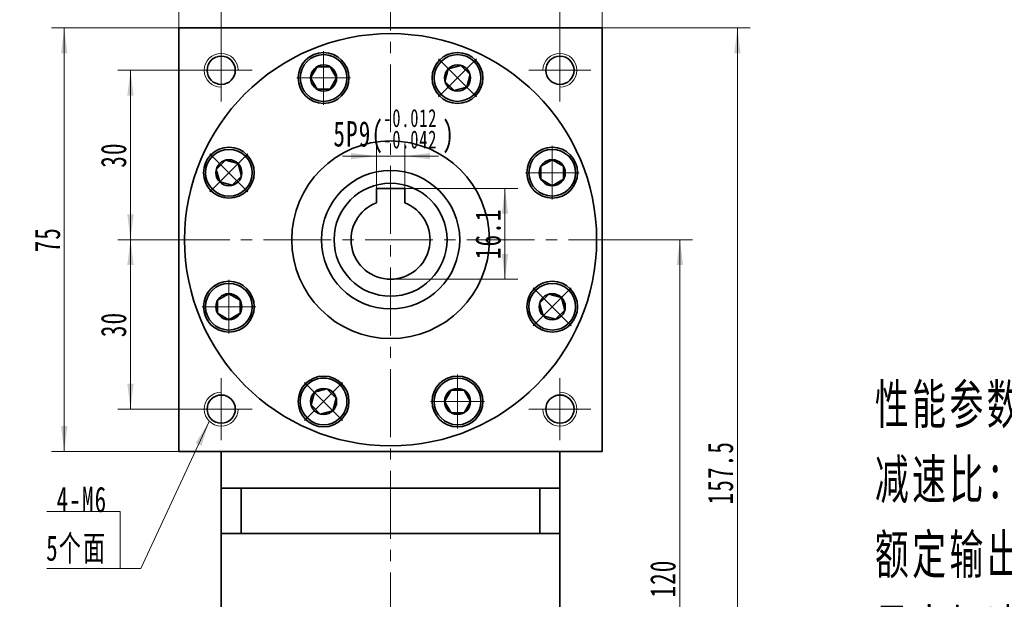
# Model space of a CAD drawing. Header units: millimetres. Extents: x -64 to 637, y -52 to 444.
# Tile 4 of 5: x 281 to 456, y 234 to 336. Entities that reach past the tile are written whole.
import ezdxf

# ---------------------------------------------------------------- set-up
doc = ezdxf.new("R2010")
doc.units = ezdxf.units.MM
doc.set_wipeout_variables(frame=1)
doc.linetypes.add('点画线', pattern=[18, 12, -2, 2, -2])
doc.layers.get('0').update_dxf_attribs({"lineweight": 35})
for name, color, linetype, lineweight in [('EB0_1', 7, 'Continuous', 35), ('中心线层', 1, '点画线', 18), ('尺寸线层', 3, 'Continuous', 18), ('粗实线层', 7, 'Continuous', 35)]:
    doc.layers.add(name, color=color, linetype=linetype, lineweight=lineweight)
doc.styles.add('标准', font='txt', dxfattribs={"width": 0.667})
doc.dimstyles.new('a4-1-1.5', dxfattribs={"dimtxt": 4.5, "dimasz": 4.5, "dimexe": 2.25, "dimexo": 0, "dimgap": 0.75, "dimtad": 1, "dimdec": 3, "dimdsep": 46, "dimtxsty": '标准', "dimblk": '_CAXARROW', "dimcen": 0, "dimdle": 6, "dimazin": 2, "dimtfac": 0.707107, "dimtdec": 3, "dimtix": 1, "dimtmove": 2, "dimatfit": 3, "dimfxl": 1, "dimfrac": 2, "dimtolj": 1, "dimtzin": 0, "dimarcsym": 1})

# ---------------------------------------------------------------- blocks, each defined once
blk = doc.blocks.new('*X1')
at = {"layer": '尺寸线层', "linetype": 'Continuous', "transparency": 16777216}
for points in [[(317.08, 341.59), (321.58, 341.03), (321.58, 342.16)], [(347.08, 341.59), (342.58, 341.03), (342.58, 342.16)]]:
    blk.add_hatch(color=0, dxfattribs=at).paths.add_polyline_path(points, flags=0)
at = {"layer": '尺寸线层', "color": 0, "linetype": 'Continuous', "transparency": 16777216}
for p, q in [((317.08, 333), (317.08, 343.84)), ((347.08, 338), (347.08, 343.84)), ((347.08, 341.59), (317.08, 341.59))]:
    blk.add_line(p, q, dxfattribs=at)
at = {"layer": '尺寸线层', "color": 0, "transparency": 16777216, "insert": (332.08, 344.57), "char_height": 4.5, "width": 9, "attachment_point": 5, "line_spacing_factor": 1.15057, "style": '标准'}
blk.add_mtext('\\T1.1;30', dxfattribs=at)
blk = doc.blocks.new('_CAXARROW')
blk.add_hatch(color=0).paths.add_polyline_path([(0, 0), (-1, 0.125), (-1, -0.125)], flags=0)
blk = doc.blocks.new('*X2')
at = {"layer": '尺寸线层', "linetype": 'Continuous', "transparency": 16777216}
for points in [[(347.08, 341.59), (351.58, 342.16), (351.58, 341.03)], [(377.08, 341.59), (372.58, 342.16), (372.58, 341.03)]]:
    blk.add_hatch(color=0, dxfattribs=at).paths.add_polyline_path(points, flags=0)
at = {"layer": '尺寸线层', "color": 0, "linetype": 'Continuous', "transparency": 16777216}
for p, q in [((347.08, 338), (347.08, 343.84)), ((377.08, 333), (377.08, 343.84)), ((347.08, 341.59), (377.08, 341.59))]:
    blk.add_line(p, q, dxfattribs=at)
at = {"layer": '尺寸线层', "color": 0, "transparency": 16777216, "insert": (362.08, 344.57), "char_height": 4.5, "width": 9, "attachment_point": 5, "line_spacing_factor": 1.15057, "style": '标准'}
blk.add_mtext('\\T1.1;30', dxfattribs=at)
blk = doc.blocks.new('*X3')
at = {"layer": '尺寸线层', "linetype": 'Continuous', "transparency": 16777216}
for points in [[(309.58, 353.2), (314.08, 352.64), (314.08, 353.77)], [(384.58, 353.2), (380.08, 352.64), (380.08, 353.77)]]:
    blk.add_hatch(color=0, dxfattribs=at).paths.add_polyline_path(points, flags=0)
at = {"layer": '尺寸线层', "color": 0, "linetype": 'Continuous', "transparency": 16777216}
for p, q in [((309.58, 335), (309.58, 355.45)), ((384.58, 335), (384.58, 355.45)), ((384.58, 353.2), (309.58, 353.2))]:
    blk.add_line(p, q, dxfattribs=at)
at = {"layer": '尺寸线层', "color": 0, "transparency": 16777216, "insert": (347.08, 356.15), "char_height": 4.5, "width": 9, "attachment_point": 5, "line_spacing_factor": 1.15057, "style": '标准'}
blk.add_mtext('\\T1.1;75', dxfattribs=at)
blk = doc.blocks.new('*X4')
at = {"layer": '尺寸线层', "linetype": 'Continuous', "transparency": 16777216}
for points in [[(289.27, 335), (289.83, 330.5), (288.71, 330.5)], [(289.27, 260), (289.83, 264.5), (288.71, 264.5)]]:
    blk.add_hatch(color=0, dxfattribs=at).paths.add_polyline_path(points, flags=0)
at = {"layer": '尺寸线层', "color": 0, "linetype": 'Continuous', "transparency": 16777216}
for p, q in [((309.58, 335), (287.02, 335)), ((289.27, 335), (289.27, 260)), ((309.58, 260), (287.02, 260))]:
    blk.add_line(p, q, dxfattribs=at)
at = {"layer": '尺寸线层', "color": 0, "transparency": 16777216, "insert": (286.32, 297.5), "char_height": 4.5, "width": 9, "attachment_point": 5, "rotation": 90, "line_spacing_factor": 1.15057, "style": '标准'}
blk.add_mtext('\\T1.1;75', dxfattribs=at)
blk = doc.blocks.new('*X5')
at = {"layer": '尺寸线层', "linetype": 'Continuous', "transparency": 16777216}
for points in [[(301.01, 327.5), (301.57, 323), (300.44, 323)], [(301.01, 297.5), (301.57, 302), (300.44, 302)]]:
    blk.add_hatch(color=0, dxfattribs=at).paths.add_polyline_path(points, flags=0)
at = {"layer": '尺寸线层', "color": 0, "linetype": 'Continuous', "transparency": 16777216}
for p, q in [((311.58, 327.5), (298.76, 327.5)), ((301.01, 327.5), (301.01, 297.5)), ((306.58, 297.5), (298.76, 297.5))]:
    blk.add_line(p, q, dxfattribs=at)
at = {"layer": '尺寸线层', "color": 0, "transparency": 16777216, "insert": (298.03, 312.5), "char_height": 4.5, "width": 9, "attachment_point": 5, "rotation": 90, "line_spacing_factor": 1.15057, "style": '标准'}
blk.add_mtext('\\T1.1;30', dxfattribs=at)
blk = doc.blocks.new('*X6')
at = {"layer": '尺寸线层', "linetype": 'Continuous', "transparency": 16777216}
for points in [[(301.01, 297.5), (301.57, 293), (300.44, 293)], [(301.01, 267.5), (301.57, 272), (300.44, 272)]]:
    blk.add_hatch(color=0, dxfattribs=at).paths.add_polyline_path(points, flags=0)
at = {"layer": '尺寸线层', "color": 0, "linetype": 'Continuous', "transparency": 16777216}
for p, q in [((306.58, 297.5), (298.76, 297.5)), ((301.01, 297.5), (301.01, 267.5)), ((311.58, 267.5), (298.76, 267.5))]:
    blk.add_line(p, q, dxfattribs=at)
at = {"layer": '尺寸线层', "color": 0, "transparency": 16777216, "insert": (298.03, 282.5), "char_height": 4.5, "width": 9, "attachment_point": 5, "rotation": 90, "line_spacing_factor": 1.15057, "style": '标准'}
blk.add_mtext('\\T1.1;30', dxfattribs=at)
blk = doc.blocks.new('*X7')
at = {"layer": '尺寸线层', "linetype": 'Continuous'}
blk.add_hatch(color=0, dxfattribs=at).paths.add_polyline_path([(15.81, 26.08), (14.42, 21.77), (13.4, 22.24)], flags=0)
at = {"layer": '尺寸线层', "color": 0, "linetype": 'Continuous'}
blk.add_line((15.81, 26.08), (3.67, 0), dxfattribs=at)
at = {"layer": '尺寸线层', "color": 0}
for p, q in [((0, 10.09), (-12.97, 10.09)), ((0, 0), (0, 10.09)), ((0, 0), (-12.97, 0)), ((3.67, 0), (0, 0))]:
    blk.add_line(p, q, dxfattribs=at)
at = {"layer": '尺寸线层', "color": 0, "insert": (-2.25, 0.9), "char_height": 4.5, "width": 19.9754, "attachment_point": 9, "line_spacing_factor": 1.15057, "style": '标准'}
blk.add_mtext('\\T1.1;4-M6\\P5个面', dxfattribs=at)
blk = doc.blocks.new('*X8')
at = {"layer": '中心线层', "linetype": '点画线', "lineweight": 18}
for p, q in [((0, -4.76), (0, 4.76)), ((-4.76, 0), (4.76, 0))]:
    blk.add_line(p, q, dxfattribs=at)
at = {"layer": '粗实线层'}
for p, q in [((-2.31, 0), (-1.15, 2)), ((-1.15, 2), (1.15, 2)), ((2.31, 0), (1.15, 2)), ((2.31, 0), (1.15, 2)), ((-2.31, 0), (-1.15, -2)), ((2.31, 0), (1.15, -2)), ((-1.15, -2), (1.15, -2))]:
    blk.add_line(p, q, dxfattribs=at)
blk.add_circle((0, 0), 2.31, dxfattribs=at)
for start, end in [(0, 180), (180, 360)]:
    blk.add_arc((0, 0), 4.14, start, end, dxfattribs=at)
blk = doc.blocks.new('*X9')
at = {"layer": '尺寸线层', "linetype": 'Continuous', "transparency": 16777216}
for points in [[(398.33, 297.5), (398.89, 293), (397.77, 293)], [(398.33, 177.5), (398.89, 182), (397.77, 182)]]:
    blk.add_hatch(color=0, dxfattribs=at).paths.add_polyline_path(points, flags=0)
at = {"layer": '尺寸线层', "color": 0, "linetype": 'Continuous', "transparency": 16777216}
for p, q in [((387.58, 297.5), (400.58, 297.5)), ((398.33, 297.5), (398.33, 177.5)), ((377.08, 177.5), (400.58, 177.5))]:
    blk.add_line(p, q, dxfattribs=at)
at = {"layer": '尺寸线层', "color": 0, "transparency": 16777216, "insert": (395.34, 237.5), "char_height": 4.5, "width": 11.9606, "attachment_point": 5, "rotation": 90, "line_spacing_factor": 1.15057, "style": '标准'}
blk.add_mtext('\\T1.1;120', dxfattribs=at)
blk = doc.blocks.new('*X10')
at = {"layer": '尺寸线层', "linetype": 'Continuous', "transparency": 16777216}
for points in [[(408.52, 335), (409.08, 330.5), (407.96, 330.5)], [(408.52, 177.5), (409.08, 182), (407.96, 182)]]:
    blk.add_hatch(color=0, dxfattribs=at).paths.add_polyline_path(points, flags=0)
at = {"layer": '尺寸线层', "color": 0, "linetype": 'Continuous', "transparency": 16777216}
for p, q in [((384.58, 335), (410.77, 335)), ((408.52, 335), (408.52, 177.5)), ((377.08, 177.5), (410.77, 177.5))]:
    blk.add_line(p, q, dxfattribs=at)
at = {"layer": '尺寸线层', "color": 0, "transparency": 16777216, "insert": (405.53, 256.25), "char_height": 4.5, "width": 20.8061, "attachment_point": 5, "rotation": 90, "line_spacing_factor": 1.15057, "style": '标准'}
blk.add_mtext('\\T1.1;157.5', dxfattribs=at)
blk = doc.blocks.new('*X28')
at = {"layer": '尺寸线层', "color": 0, "char_height": 4.5, "attachment_point": 1, "line_spacing_factor": 1.15057, "style": '标准'}
for s, insert, width in [('\\T1.1;{\\H0.707107x;-0.012}', (345.81, 320.64), 38.1799), ('\\T1.1;5P9(', (336.95, 318.5), 80.9909), ('\\T1.1;)', (356.26, 318.5), 80.9909), ('\\T1.1;{\\H0.707107x;-0.042}', (345.81, 316.85), 38.1799)]:
    blk.add_mtext(s, dxfattribs=dict(at, insert=insert, width=width))
blk = doc.blocks.new('*X27')
at = {"layer": '尺寸线层', "linetype": 'Continuous', "transparency": 16777216}
for points in [[(344.58, 312.3), (340.08, 311.74), (340.08, 312.86)], [(349.58, 312.3), (354.08, 311.74), (354.08, 312.86)]]:
    blk.add_hatch(color=0, dxfattribs=at).paths.add_polyline_path(points, flags=0)
at = {"layer": '尺寸线层', "color": 0, "linetype": 'Continuous', "transparency": 16777216}
for p, q in [((344.58, 306.6), (344.58, 314.55)), ((349.58, 306.6), (349.58, 314.55)), ((355.58, 312.3), (338.58, 312.3))]:
    blk.add_line(p, q, dxfattribs=at)
at = {"layer": '尺寸线层', "color": 0, "transparency": 16777216}
blk.add_blockref('*X28', (0, 0), dxfattribs=at)
blk = doc.blocks.new('*X29')
at = {"layer": '尺寸线层', "linetype": 'Continuous', "transparency": 16777216}
for points in [[(367.35, 306.6), (367.91, 302.1), (366.79, 302.1)], [(367.35, 290.5), (367.91, 295), (366.79, 295)]]:
    blk.add_hatch(color=0, dxfattribs=at).paths.add_polyline_path(points, flags=0)
at = {"layer": '尺寸线层', "color": 0, "linetype": 'Continuous', "transparency": 16777216}
for p, q in [((349.58, 306.6), (369.6, 306.6)), ((367.35, 306.6), (367.35, 290.5)), ((347.08, 290.5), (369.6, 290.5))]:
    blk.add_line(p, q, dxfattribs=at)
at = {"layer": '尺寸线层', "color": 0, "transparency": 16777216, "insert": (364.36, 298.55), "char_height": 4.5, "width": 16.0426, "attachment_point": 5, "rotation": 90, "line_spacing_factor": 1.15057, "style": '标准'}
blk.add_mtext('\\T1.1;16.1', dxfattribs=at)

msp = doc.modelspace()

# ---------------------------------------------------------------- linework, layer by layer
at = {"layer": 'EB0_1'}
for p, q in [((317.0781, 253.5007), (317.0781, 218.0007)), ((377.0781, 253.5007), (317.0781, 253.5007)), ((377.0781, 253.5007), (377.0781, 218.0007)), ((377.0781, 245.5007), (317.0781, 245.5007))]:
    msp.add_line(p, q, dxfattribs=at)
at = {"layer": '中心线层'}
for p, q in [((347.0781, 172.5589), (347.0781, 338.0007)), ((317.0781, 322.0007), (317.0781, 333.0007)), ((377.0781, 333.0007), (377.0781, 322.0007)), ((311.5781, 327.5007), (322.5781, 327.5007)), ((371.5781, 327.5007), (382.5781, 327.5007)), ((306.5781, 297.5007), (387.5781, 297.5007)), ((317.0781, 262.0007), (317.0781, 273.0007)), ((377.0781, 273.0007), (377.0781, 262.0007)), ((322.5781, 267.5007), (311.5781, 267.5007)), ((382.5781, 267.5007), (371.5781, 267.5007))]:
    msp.add_line(p, q, dxfattribs=at)
at = {"layer": '粗实线层'}
for p, q in [((309.5781, 335.0007), (384.5781, 335.0007)), ((309.5781, 334.1007), (309.5781, 335.0007)), ((309.5781, 335.0007), (309.5781, 260.0007)), ((384.5781, 335.0007), (384.5781, 260.0007)), ((349.5781, 306.6007), (344.5781, 306.6007)), ((344.5781, 306.6007), (344.5781, 304.039)), ((349.5781, 306.6007), (349.5781, 304.039)), ((309.5781, 260.0007), (384.5781, 260.0007)), ((317.0781, 253.5007), (317.0781, 260.0007)), ((377.0781, 253.5007), (377.0781, 260.0007)), ((320.6206, 253.5007), (320.6206, 245.5007)), ((373.5357, 253.5007), (373.5357, 245.5007))]:
    msp.add_line(p, q, dxfattribs=at)
for centre, radius in [((317.0781, 327.5007), 2.5), ((335.215, 326.1409), 4.5), ((358.9413, 326.1409), 4.5), ((377.0781, 327.5007), 2.5), ((347.0781, 297.5007), 17.5), ((318.4379, 309.3639), 4.5), ((375.7184, 309.3639), 4.5), ((347.0781, 297.5007), 12.25), ((347.0781, 297.5007), 10), ((318.4379, 285.6375), 4.5), ((375.7184, 285.6375), 4.5), ((335.215, 268.8604), 4.5), ((358.9413, 268.8604), 4.5), ((317.0781, 267.5007), 2.5), ((377.0781, 267.5007), 2.5)]:
    msp.add_circle(centre, radius, dxfattribs=at)
at = {"layer": '粗实线层', "lineweight": 18}
for centre, start, end in [((317.0781, 327.5007), 0, 270), ((377.0781, 327.5007), 270, 180), ((317.0781, 267.5007), 90, 360), ((377.0781, 267.5007), 180, 90)]:
    msp.add_arc(centre, 3, start, end, dxfattribs=at)
at = {"layer": '粗实线层'}
msp.add_arc((347.0781, 297.5007), 7, 110.924832, 69.075168, dxfattribs=at)

# ---------------------------------------------------------------- block references
at = {"layer": '尺寸线层'}
msp.add_blockref('*X7', (299.149, 239.2544), dxfattribs=at)

# ---------------------------------------------------------------- texts
at = {"layer": '尺寸线层', "insert": (432.8673, 271.8394), "char_height": 4.0425, "width": 103.233434, "attachment_point": 1, "line_spacing_factor": 1.15057, "style": '标准'}
msp.add_mtext('\\T1.1;{\\H1.71429x;性能参数：\\P减速比：1:3~10\\P额定输出力矩：45 N.m\\P最大加速力矩：1.5倍额定扭矩\\P额定输入转速：3000 rpm\\P容许径向力：1100 N\\P容许轴向力：550 N\\P回程间隙：≤10 arcmin\\P使用寿命：＞20000 h\\P使用温度：-10℃~80℃\\P}', dxfattribs=at)

# ---------------------------------------------------------------- dimensions: what is measured, and where the dimension line sits
at = {"layer": '尺寸线层'}
dim = msp.add_linear_dim(base=(309.5781, 353.2032), p1=(384.5781, 335.0007), p2=(309.5781, 335.0007), dimstyle='a4-1-1.5', override={"dimsah": 1, "dimtfill": 1, "dimtzin": 0}, dxfattribs=at)
dim.commit()
dim.dimension.update_dxf_attribs({"geometry": '*X3', "text_midpoint": (347.0781, 356.1529)})
for base, p1, p2, angle, picture, middle in [((317.0781, 341.5933), (347.0781, 338.0007), (317.0781, 333.0007), 180, '*X1', (332.0781, 344.5682)), ((377.0781, 341.5933), (347.0781, 338.0007), (377.0781, 333.0007), 180, '*X2', (362.0781, 344.5682)), ((289.2717, 260.0007), (309.5781, 335.0007), (309.5781, 260.0007), 270, '*X4', (286.3219, 297.5007)), ((301.0058, 297.5007), (311.5781, 327.5007), (306.5781, 297.5007), 270, '*X5', (298.0309, 312.5007)), ((367.3515, 290.5007), (349.5781, 306.6007), (347.0781, 290.5007), 270, '*X29', (364.3641, 298.5507)), ((301.0058, 267.5007), (306.5781, 297.5007), (311.5781, 267.5007), 270, '*X6', (298.0309, 282.5007))]:
    dim = msp.add_linear_dim(base=base, p1=p1, p2=p2, angle=angle, dimstyle='a4-1-1.5', override={"dimsah": 1, "dimtfill": 1, "dimtzin": 0}, dxfattribs=at)
    dim.commit()
    dim.dimension.update_dxf_attribs({"geometry": picture, "text_midpoint": middle})

# ---------------------------------------------------------------- next in the draw order: wipeouts: each hides what was drawn before it
for points in [[(339.355, 326.1409), (339.3549, 326.1652), (339.3547, 326.1895), (339.3543, 326.2137), (339.3538, 326.238), (339.3532, 326.2622), (339.3524, 326.2865), (339.3515, 326.3107), (339.3504, 326.335), (339.3492, 326.3592), (339.3479, 326.3834), (339.3464, 326.4077), (339.3447, 326.4319), (339.3429, 326.4561), (339.341, 326.4802), (339.339, 326.5044), (339.3368, 326.5286), (339.3344, 326.5527), (339.3319, 326.5769), (339.3293, 326.601), (339.3266, 326.6251), (339.3236, 326.6492), (339.3206, 326.6733), (339.3174, 326.6973), (339.3141, 326.7213), (339.3106, 326.7454), (339.307, 326.7693), (339.3032, 326.7933), (339.2993, 326.8173), (339.2953, 326.8412), (339.2911, 326.8651), (339.2911, 326.8651), (339.2531, 327.0538), (339.2063, 327.2405), (339.1508, 327.4248), (339.0869, 327.6064), (339.0146, 327.7848), (338.9341, 327.9596), (338.8455, 328.1305), (338.7491, 328.2971), (338.6451, 328.4591), (338.5336, 328.616), (338.415, 328.7676), (338.2894, 328.9135), (338.1572, 329.0534), (338.0187, 329.187), (337.8741, 329.3141), (337.7237, 329.4342), (337.5679, 329.5473), (337.407, 329.653), (337.2414, 329.7511), (337.0714, 329.8414), (336.8974, 329.9237), (336.7197, 329.9978), (336.5388, 330.0636), (336.3551, 330.1209), (336.1688, 330.1696), (335.9806, 330.2095), (335.7906, 330.2407), (335.5994, 330.2631), (335.4074, 330.2765), (335.215, 330.2809), (335.215, 330.2809), (335.0225, 330.2765), (334.8305, 330.2631), (334.6393, 330.2407), (334.4494, 330.2095), (334.2611, 330.1696), (334.0748, 330.1209), (333.8911, 330.0636), (333.7102, 329.9978), (333.5325, 329.9237), (333.3585, 329.8414), (333.1885, 329.7511), (333.0229, 329.653), (332.862, 329.5473), (332.7062, 329.4342), (332.5559, 329.3141), (332.4112, 329.187), (332.2727, 329.0534), (332.1405, 328.9135), (332.0149, 328.7676), (331.8963, 328.616), (331.7848, 328.4591), (331.6808, 328.2971), (331.5844, 328.1305), (331.4958, 327.9596), (331.4153, 327.7848), (331.343, 327.6064), (331.2791, 327.4248), (331.2236, 327.2405), (331.1768, 327.0538), (331.1388, 326.8651), (331.1388, 326.8651), (331.1346, 326.8412), (331.1306, 326.8173), (331.1267, 326.7933), (331.1229, 326.7693), (331.1193, 326.7454), (331.1158, 326.7213), (331.1125, 326.6973), (331.1093, 326.6733), (331.1063, 326.6492), (331.1034, 326.6251), (331.1006, 326.601), (331.098, 326.5769), (331.0955, 326.5527), (331.0931, 326.5286), (331.0909, 326.5044), (331.0889, 326.4802), (331.087, 326.4561), (331.0852, 326.4319), (331.0836, 326.4077), (331.0821, 326.3834), (331.0807, 326.3592), (331.0795, 326.335), (331.0784, 326.3107), (331.0775, 326.2865), (331.0767, 326.2622), (331.0761, 326.238), (331.0756, 326.2137), (331.0752, 326.1895), (331.075, 326.1652), (331.075, 326.1409), (331.075, 326.1409), (331.0806, 325.9243), (331.0976, 325.7082), (331.1259, 325.4933), (331.1654, 325.2802), (331.216, 325.0694), (331.2776, 324.8616), (331.3499, 324.6573), (331.4329, 324.4571), (331.5262, 324.2614), (331.6296, 324.0709), (331.7429, 323.8861), (331.8656, 323.7075), (331.9976, 323.5356), (332.1383, 323.3707), (332.2875, 323.2135), (332.4448, 323.0643), (332.6096, 322.9236), (332.7815, 322.7916), (332.9602, 322.6688), (333.145, 322.5556), (333.3354, 322.4522), (333.5311, 322.3589), (333.7313, 322.2759), (333.9356, 322.2036), (334.1434, 322.142), (334.3542, 322.0914), (334.5673, 322.0519), (334.7822, 322.0236), (334.9983, 322.0066), (335.215, 322.0009), (335.215, 322.0009), (335.4316, 322.0066), (335.6477, 322.0236), (335.8626, 322.0519), (336.0757, 322.0914), (336.2865, 322.142), (336.4943, 322.2036), (336.6986, 322.2759), (336.8988, 322.3589), (337.0945, 322.4522), (337.285, 322.5556), (337.4698, 322.6688), (337.6484, 322.7916), (337.8203, 322.9236), (337.9852, 323.0643), (338.1424, 323.2135), (338.2916, 323.3707), (338.4323, 323.5356), (338.5643, 323.7075), (338.6871, 323.8861), (338.8003, 324.0709), (338.9037, 324.2614), (338.997, 324.4571), (339.08, 324.6573), (339.1523, 324.8616), (339.2139, 325.0694), (339.2645, 325.2802), (339.304, 325.4933), (339.3323, 325.7082), (339.3493, 325.9243)], [(361.8688, 323.2135), (361.8859, 323.2307), (361.9029, 323.248), (361.9198, 323.2654), (361.9366, 323.2829), (361.9533, 323.3005), (361.9699, 323.3182), (361.9864, 323.336), (362.0027, 323.3539), (362.019, 323.3719), (362.0352, 323.39), (362.0513, 323.4082), (362.0672, 323.4265), (362.0831, 323.4448), (362.0988, 323.4633), (362.1145, 323.4818), (362.13, 323.5005), (362.1454, 323.5192), (362.1607, 323.538), (362.1759, 323.557), (362.191, 323.576), (362.206, 323.595), (362.2209, 323.6142), (362.2356, 323.6335), (362.2502, 323.6528), (362.2648, 323.6723), (362.2792, 323.6918), (362.2935, 323.7114), (362.3077, 323.7311), (362.3217, 323.7508), (362.3357, 323.7707), (362.3357, 323.7707), (362.4422, 323.931), (362.5411, 324.0962), (362.6323, 324.2657), (362.7154, 324.4393), (362.7905, 324.6166), (362.8572, 324.7971), (362.9154, 324.9806), (362.965, 325.1666), (363.006, 325.3547), (363.0381, 325.5444), (363.0614, 325.7355), (363.0758, 325.9275), (363.0813, 326.1199), (363.0778, 326.3123), (363.0653, 326.5044), (363.044, 326.6957), (363.0138, 326.8858), (362.9747, 327.0743), (362.927, 327.2608), (362.8706, 327.4448), (362.8058, 327.6261), (362.7326, 327.8041), (362.6512, 327.9785), (362.5617, 328.149), (362.4645, 328.3151), (362.3596, 328.4765), (362.2474, 328.6329), (362.128, 328.7839), (362.0017, 328.9291), (361.8688, 329.0684), (361.8688, 329.0684), (361.7295, 329.2013), (361.5843, 329.3276), (361.4333, 329.447), (361.2769, 329.5592), (361.1155, 329.6641), (360.9494, 329.7613), (360.7789, 329.8508), (360.6045, 329.9322), (360.4265, 330.0054), (360.2452, 330.0702), (360.0612, 330.1266), (359.8747, 330.1744), (359.6862, 330.2134), (359.4961, 330.2436), (359.3048, 330.265), (359.1127, 330.2774), (358.9203, 330.2809), (358.7279, 330.2754), (358.5359, 330.261), (358.3448, 330.2377), (358.155, 330.2056), (357.967, 330.1646), (357.781, 330.115), (357.5975, 330.0568), (357.4169, 329.9901), (357.2397, 329.9151), (357.0661, 329.8319), (356.8965, 329.7407), (356.7314, 329.6418), (356.5711, 329.5353), (356.5711, 329.5353), (356.5512, 329.5213), (356.5315, 329.5073), (356.5118, 329.4931), (356.4922, 329.4788), (356.4727, 329.4644), (356.4532, 329.4499), (356.4339, 329.4352), (356.4146, 329.4205), (356.3954, 329.4056), (356.3763, 329.3906), (356.3573, 329.3755), (356.3384, 329.3603), (356.3196, 329.345), (356.3009, 329.3296), (356.2822, 329.3141), (356.2637, 329.2984), (356.2452, 329.2827), (356.2269, 329.2668), (356.2086, 329.2509), (356.1904, 329.2348), (356.1723, 329.2186), (356.1543, 329.2023), (356.1364, 329.186), (356.1186, 329.1695), (356.1009, 329.1529), (356.0833, 329.1362), (356.0658, 329.1194), (356.0484, 329.1025), (356.0311, 329.0855), (356.0139, 329.0684), (356.0139, 329.0684), (355.8647, 328.9111), (355.7239, 328.7463), (355.592, 328.5744), (355.4692, 328.3957), (355.356, 328.2109), (355.2526, 328.0205), (355.1593, 327.8248), (355.0763, 327.6246), (355.004, 327.4203), (354.9424, 327.2125), (354.8918, 327.0017), (354.8523, 326.7886), (354.824, 326.5737), (354.807, 326.3576), (354.8013, 326.1409), (354.807, 325.9243), (354.824, 325.7082), (354.8523, 325.4933), (354.8918, 325.2802), (354.9424, 325.0694), (355.004, 324.8616), (355.0763, 324.6573), (355.1593, 324.4571), (355.2526, 324.2614), (355.356, 324.0709), (355.4692, 323.8861), (355.592, 323.7075), (355.7239, 323.5356), (355.8647, 323.3707), (356.0139, 323.2135), (356.0139, 323.2135), (356.1711, 323.0643), (356.3359, 322.9236), (356.5079, 322.7916), (356.6865, 322.6688), (356.8713, 322.5556), (357.0618, 322.4522), (357.2574, 322.3589), (357.4577, 322.2759), (357.662, 322.2036), (357.8698, 322.142), (358.0806, 322.0914), (358.2937, 322.0519), (358.5086, 322.0236), (358.7247, 322.0066), (358.9413, 322.0009), (359.158, 322.0066), (359.3741, 322.0236), (359.589, 322.0519), (359.8021, 322.0914), (360.0128, 322.142), (360.2207, 322.2036), (360.425, 322.2759), (360.6252, 322.3589), (360.8209, 322.4522), (361.0113, 322.5556), (361.1961, 322.6688), (361.3748, 322.7916), (361.5467, 322.9236), (361.7115, 323.0643)], [(321.3653, 312.2913), (321.3481, 312.3084), (321.3308, 312.3254), (321.3134, 312.3423), (321.2959, 312.3591), (321.2783, 312.3758), (321.2606, 312.3924), (321.2428, 312.4089), (321.2249, 312.4253), (321.2069, 312.4416), (321.1888, 312.4577), (321.1706, 312.4738), (321.1524, 312.4898), (321.134, 312.5056), (321.1155, 312.5214), (321.097, 312.537), (321.0783, 312.5525), (321.0596, 312.5679), (321.0408, 312.5833), (321.0219, 312.5985), (321.0029, 312.6135), (320.9838, 312.6285), (320.9646, 312.6434), (320.9453, 312.6581), (320.926, 312.6728), (320.9066, 312.6873), (320.887, 312.7017), (320.8674, 312.716), (320.8477, 312.7302), (320.828, 312.7443), (320.8081, 312.7582), (320.8081, 312.7582), (320.6478, 312.8647), (320.4827, 312.9636), (320.3131, 313.0548), (320.1395, 313.138), (319.9623, 313.213), (319.7817, 313.2797), (319.5982, 313.3379), (319.4123, 313.3876), (319.2242, 313.4285), (319.0344, 313.4607), (318.8433, 313.484), (318.6514, 313.4984), (318.4589, 313.5038), (318.2665, 313.5003), (318.0744, 313.4879), (317.8831, 313.4665), (317.693, 313.4363), (317.5045, 313.3973), (317.318, 313.3495), (317.134, 313.2932), (316.9527, 313.2283), (316.7747, 313.1551), (316.6003, 313.0737), (316.4298, 312.9843), (316.2637, 312.887), (316.1023, 312.7822), (315.9459, 312.6699), (315.795, 312.5505), (315.6497, 312.4242), (315.5105, 312.2913), (315.5105, 312.2913), (315.3775, 312.152), (315.2513, 312.0068), (315.1318, 311.8558), (315.0196, 311.6994), (314.9147, 311.538), (314.8175, 311.3719), (314.728, 311.2014), (314.6466, 311.027), (314.5734, 310.849), (314.5086, 310.6678), (314.4522, 310.4837), (314.4045, 310.2972), (314.3654, 310.1087), (314.3352, 309.9186), (314.3139, 309.7273), (314.3014, 309.5353), (314.2979, 309.3428), (314.3034, 309.1504), (314.3178, 308.9584), (314.3411, 308.7674), (314.3732, 308.5776), (314.4142, 308.3895), (314.4638, 308.2035), (314.522, 308.02), (314.5887, 307.8395), (314.6638, 307.6622), (314.7469, 307.4886), (314.8381, 307.3191), (314.937, 307.154), (315.0435, 306.9936), (315.0435, 306.9936), (315.0575, 306.9738), (315.0716, 306.954), (315.0857, 306.9343), (315.1, 306.9147), (315.1144, 306.8952), (315.129, 306.8758), (315.1436, 306.8564), (315.1584, 306.8371), (315.1732, 306.818), (315.1882, 306.7989), (315.2033, 306.7799), (315.2185, 306.761), (315.2338, 306.7421), (315.2492, 306.7234), (315.2647, 306.7048), (315.2804, 306.6862), (315.2961, 306.6678), (315.312, 306.6494), (315.3279, 306.6311), (315.344, 306.6129), (315.3602, 306.5948), (315.3765, 306.5769), (315.3929, 306.559), (315.4093, 306.5412), (315.4259, 306.5235), (315.4426, 306.5059), (315.4594, 306.4884), (315.4763, 306.471), (315.4934, 306.4536), (315.5105, 306.4364), (315.5105, 306.4364), (315.6677, 306.2872), (315.8325, 306.1465), (316.0044, 306.0145), (316.1831, 305.8918), (316.3679, 305.7785), (316.5584, 305.6751), (316.754, 305.5818), (316.9542, 305.4988), (317.1585, 305.4265), (317.3664, 305.3649), (317.5771, 305.3143), (317.7902, 305.2748), (318.0051, 305.2465), (318.2212, 305.2295), (318.4379, 305.2239), (318.6546, 305.2295), (318.8706, 305.2465), (319.0855, 305.2748), (319.2986, 305.3143), (319.5094, 305.3649), (319.7172, 305.4265), (319.9215, 305.4988), (320.1218, 305.5818), (320.3174, 305.6751), (320.5079, 305.7785), (320.6927, 305.8918), (320.8713, 306.0145), (321.0433, 306.1465), (321.2081, 306.2872), (321.3653, 306.4364), (321.3653, 306.4364), (321.5145, 306.5937), (321.6553, 306.7585), (321.7872, 306.9304), (321.91, 307.1091), (322.0232, 307.2939), (322.1266, 307.4843), (322.22, 307.68), (322.3029, 307.8802), (322.3753, 308.0845), (322.4368, 308.2924), (322.4874, 308.5031), (322.5269, 308.7162), (322.5552, 308.9311), (322.5722, 309.1472), (322.5779, 309.3639), (322.5722, 309.5805), (322.5552, 309.7966), (322.5269, 310.0115), (322.4874, 310.2246), (322.4368, 310.4354), (322.3753, 310.6432), (322.3029, 310.8475), (322.22, 311.0478), (322.1266, 311.2434), (322.0232, 311.4339), (321.91, 311.6187), (321.7872, 311.7973), (321.6553, 311.9692), (321.5145, 312.1341)], [(375.7184, 305.2239), (375.7427, 305.2239), (375.7669, 305.2241), (375.7912, 305.2245), (375.8155, 305.225), (375.8397, 305.2256), (375.864, 305.2264), (375.8882, 305.2273), (375.9124, 305.2284), (375.9367, 305.2296), (375.9609, 305.231), (375.9851, 305.2325), (376.0093, 305.2341), (376.0335, 305.2359), (376.0577, 305.2378), (376.0819, 305.2398), (376.1061, 305.2421), (376.1302, 305.2444), (376.1543, 305.2469), (376.1785, 305.2495), (376.2026, 305.2523), (376.2267, 305.2552), (376.2507, 305.2582), (376.2748, 305.2614), (376.2988, 305.2647), (376.3228, 305.2682), (376.3468, 305.2718), (376.3708, 305.2756), (376.3947, 305.2795), (376.4187, 305.2835), (376.4426, 305.2877), (376.4426, 305.2877), (376.6312, 305.3258), (376.818, 305.3725), (377.0023, 305.428), (377.1839, 305.4919), (377.3623, 305.5642), (377.5371, 305.6447), (377.708, 305.7333), (377.8746, 305.8297), (378.0366, 305.9337), (378.1935, 306.0452), (378.3451, 306.1638), (378.491, 306.2894), (378.6309, 306.4216), (378.7645, 306.5601), (378.8915, 306.7048), (379.0117, 306.8551), (379.1248, 307.0109), (379.2305, 307.1718), (379.3286, 307.3374), (379.4188, 307.5074), (379.5011, 307.6814), (379.5753, 307.8591), (379.641, 308.04), (379.6983, 308.2237), (379.747, 308.41), (379.787, 308.5983), (379.8182, 308.7882), (379.8405, 308.9794), (379.8539, 309.1714), (379.8584, 309.3639), (379.8584, 309.3639), (379.8539, 309.5563), (379.8405, 309.7483), (379.8182, 309.9395), (379.787, 310.1295), (379.747, 310.3177), (379.6983, 310.504), (379.641, 310.6877), (379.5753, 310.8686), (379.5011, 311.0463), (379.4188, 311.2203), (379.3286, 311.3903), (379.2305, 311.5559), (379.1248, 311.7168), (379.0117, 311.8726), (378.8915, 312.023), (378.7645, 312.1676), (378.6309, 312.3061), (378.491, 312.4383), (378.3451, 312.5639), (378.1935, 312.6825), (378.0366, 312.794), (377.8746, 312.898), (377.708, 312.9944), (377.5371, 313.083), (377.3623, 313.1635), (377.1839, 313.2358), (377.0023, 313.2998), (376.818, 313.3552), (376.6312, 313.402), (376.4426, 313.44), (376.4426, 313.44), (376.4187, 313.4442), (376.3947, 313.4482), (376.3708, 313.4521), (376.3468, 313.4559), (376.3228, 313.4595), (376.2988, 313.463), (376.2748, 313.4663), (376.2507, 313.4695), (376.2267, 313.4725), (376.2026, 313.4755), (376.1785, 313.4782), (376.1543, 313.4808), (376.1302, 313.4833), (376.1061, 313.4857), (376.0819, 313.4879), (376.0577, 313.4899), (376.0335, 313.4919), (376.0093, 313.4936), (375.9851, 313.4953), (375.9609, 313.4968), (375.9367, 313.4981), (375.9124, 313.4993), (375.8882, 313.5004), (375.864, 313.5013), (375.8397, 313.5021), (375.8155, 313.5027), (375.7912, 313.5032), (375.7669, 313.5036), (375.7427, 313.5038), (375.7184, 313.5039), (375.7184, 313.5039), (375.5017, 313.4982), (375.2857, 313.4812), (375.0708, 313.4529), (374.8577, 313.4134), (374.6469, 313.3628), (374.4391, 313.3012), (374.2348, 313.2289), (374.0345, 313.1459), (373.8389, 313.0526), (373.6484, 312.9492), (373.4636, 312.836), (373.285, 312.7132), (373.113, 312.5812), (372.9482, 312.4405), (372.791, 312.2913), (372.6418, 312.1341), (372.501, 311.9692), (372.3691, 311.7973), (372.2463, 311.6187), (372.1331, 311.4339), (372.0296, 311.2434), (371.9363, 311.0478), (371.8534, 310.8475), (371.781, 310.6432), (371.7195, 310.4354), (371.6689, 310.2246), (371.6294, 310.0115), (371.6011, 309.7966), (371.5841, 309.5805), (371.5784, 309.3639), (371.5784, 309.3639), (371.5841, 309.1472), (371.6011, 308.9311), (371.6294, 308.7162), (371.6689, 308.5031), (371.7195, 308.2924), (371.781, 308.0845), (371.8534, 307.8802), (371.9363, 307.68), (372.0296, 307.4843), (372.1331, 307.2939), (372.2463, 307.1091), (372.3691, 306.9304), (372.501, 306.7585), (372.6418, 306.5937), (372.791, 306.4364), (372.9482, 306.2872), (373.113, 306.1465), (373.285, 306.0145), (373.4636, 305.8918), (373.6484, 305.7785), (373.8389, 305.6751), (374.0345, 305.5818), (374.2348, 305.4988), (374.4391, 305.4265), (374.6469, 305.3649), (374.8577, 305.3143), (375.0708, 305.2748), (375.2857, 305.2465), (375.5017, 305.2295)], [(318.4379, 289.7775), (318.4136, 289.7774), (318.3894, 289.7772), (318.3651, 289.7768), (318.3408, 289.7764), (318.3166, 289.7757), (318.2923, 289.7749), (318.2681, 289.774), (318.2438, 289.7729), (318.2196, 289.7717), (318.1954, 289.7704), (318.1712, 289.7689), (318.147, 289.7673), (318.1228, 289.7655), (318.0986, 289.7636), (318.0744, 289.7615), (318.0502, 289.7593), (318.0261, 289.757), (318.002, 289.7545), (317.9778, 289.7518), (317.9537, 289.7491), (317.9296, 289.7462), (317.9056, 289.7431), (317.8815, 289.7399), (317.8575, 289.7366), (317.8335, 289.7331), (317.8095, 289.7295), (317.7855, 289.7258), (317.7616, 289.7219), (317.7376, 289.7178), (317.7137, 289.7137), (317.7137, 289.7137), (317.525, 289.6756), (317.3383, 289.6288), (317.154, 289.5734), (316.9724, 289.5094), (316.794, 289.4371), (316.6192, 289.3566), (316.4483, 289.2681), (316.2817, 289.1717), (316.1197, 289.0676), (315.9628, 288.9562), (315.8112, 288.8375), (315.6653, 288.712), (315.5254, 288.5798), (315.3918, 288.4412), (315.2647, 288.2966), (315.1446, 288.1462), (315.0315, 287.9904), (314.9258, 287.8295), (314.8277, 287.6639), (314.7374, 287.4939), (314.6552, 287.3199), (314.581, 287.1423), (314.5153, 286.9614), (314.458, 286.7776), (314.4093, 286.5914), (314.3693, 286.4031), (314.3381, 286.2131), (314.3158, 286.0219), (314.3024, 285.8299), (314.2979, 285.6375), (314.2979, 285.6375), (314.3024, 285.4451), (314.3158, 285.253), (314.3381, 285.0618), (314.3693, 284.8719), (314.4093, 284.6836), (314.458, 284.4974), (314.5153, 284.3136), (314.581, 284.1327), (314.6552, 283.9551), (314.7374, 283.781), (314.8277, 283.611), (314.9258, 283.4454), (315.0315, 283.2846), (315.1446, 283.1288), (315.2647, 282.9784), (315.3918, 282.8338), (315.5254, 282.6952), (315.6653, 282.563), (315.8112, 282.4375), (315.9628, 282.3188), (316.1197, 282.2074), (316.2817, 282.1033), (316.4483, 282.0069), (316.6192, 281.9184), (316.794, 281.8378), (316.9724, 281.7655), (317.154, 281.7016), (317.3383, 281.6462), (317.525, 281.5994), (317.7137, 281.5613), (317.7137, 281.5613), (317.7376, 281.5571), (317.7616, 281.5531), (317.7855, 281.5492), (317.8095, 281.5455), (317.8335, 281.5418), (317.8575, 281.5384), (317.8815, 281.535), (317.9056, 281.5319), (317.9296, 281.5288), (317.9537, 281.5259), (317.9778, 281.5231), (318.002, 281.5205), (318.0261, 281.518), (318.0502, 281.5157), (318.0744, 281.5135), (318.0986, 281.5114), (318.1228, 281.5095), (318.147, 281.5077), (318.1712, 281.5061), (318.1954, 281.5046), (318.2196, 281.5032), (318.2438, 281.502), (318.2681, 281.501), (318.2923, 281.5), (318.3166, 281.4993), (318.3408, 281.4986), (318.3651, 281.4981), (318.3894, 281.4978), (318.4136, 281.4976), (318.4379, 281.4975), (318.4379, 281.4975), (318.6546, 281.5032), (318.8706, 281.5202), (319.0855, 281.5485), (319.2986, 281.588), (319.5094, 281.6386), (319.7172, 281.7001), (319.9215, 281.7725), (320.1218, 281.8554), (320.3174, 281.9487), (320.5079, 282.0521), (320.6927, 282.1654), (320.8713, 282.2882), (321.0433, 282.4201), (321.2081, 282.5609), (321.3653, 282.7101), (321.5145, 282.8673), (321.6553, 283.0321), (321.7872, 283.2041), (321.91, 283.3827), (322.0232, 283.5675), (322.1266, 283.758), (322.22, 283.9536), (322.3029, 284.1538), (322.3753, 284.3582), (322.4368, 284.566), (322.4874, 284.7767), (322.5269, 284.9899), (322.5552, 285.2047), (322.5722, 285.4208), (322.5779, 285.6375), (322.5779, 285.6375), (322.5722, 285.8542), (322.5552, 286.0702), (322.5269, 286.2851), (322.4874, 286.4982), (322.4368, 286.709), (322.3753, 286.9168), (322.3029, 287.1211), (322.22, 287.3214), (322.1266, 287.517), (322.0232, 287.7075), (321.91, 287.8923), (321.7872, 288.0709), (321.6553, 288.2429), (321.5145, 288.4077), (321.3653, 288.5649), (321.2081, 288.7141), (321.0433, 288.8549), (320.8713, 288.9868), (320.6927, 289.1096), (320.5079, 289.2228), (320.3174, 289.3263), (320.1218, 289.4196), (319.9215, 289.5025), (319.7172, 289.5749), (319.5094, 289.6364), (319.2986, 289.687), (319.0855, 289.7265), (318.8706, 289.7548), (318.6546, 289.7718)], [(372.791, 282.7101), (372.8082, 282.693), (372.8255, 282.676), (372.8429, 282.6591), (372.8604, 282.6423), (372.878, 282.6256), (372.8957, 282.609), (372.9135, 282.5925), (372.9314, 282.5761), (372.9494, 282.5598), (372.9675, 282.5436), (372.9857, 282.5276), (373.0039, 282.5116), (373.0223, 282.4957), (373.0408, 282.48), (373.0593, 282.4644), (373.078, 282.4488), (373.0967, 282.4334), (373.1155, 282.4181), (373.1344, 282.4029), (373.1534, 282.3878), (373.1725, 282.3728), (373.1917, 282.358), (373.211, 282.3432), (373.2303, 282.3286), (373.2497, 282.314), (373.2693, 282.2996), (373.2889, 282.2853), (373.3085, 282.2712), (373.3283, 282.2571), (373.3482, 282.2431), (373.3482, 282.2431), (373.5085, 282.1366), (373.6736, 282.0377), (373.8432, 281.9465), (374.0168, 281.8634), (374.194, 281.7884), (374.3746, 281.7217), (374.5581, 281.6634), (374.744, 281.6138), (374.9321, 281.5728), (375.1219, 281.5407), (375.313, 281.5174), (375.5049, 281.503), (375.6973, 281.4975), (375.8898, 281.501), (376.0819, 281.5135), (376.2732, 281.5348), (376.4633, 281.5651), (376.6518, 281.6041), (376.8383, 281.6518), (377.0223, 281.7082), (377.2035, 281.773), (377.3816, 281.8462), (377.556, 281.9277), (377.7265, 282.0171), (377.8926, 282.1143), (378.054, 282.2192), (378.2104, 282.3315), (378.3613, 282.4509), (378.5066, 282.5772), (378.6458, 282.7101), (378.6458, 282.7101), (378.7787, 282.8493), (378.905, 282.9946), (379.0244, 283.1455), (379.1367, 283.3019), (379.2416, 283.4633), (379.3388, 283.6294), (379.4282, 283.7999), (379.5097, 283.9743), (379.5829, 284.1524), (379.6477, 284.3336), (379.7041, 284.5176), (379.7518, 284.7041), (379.7908, 284.8926), (379.8211, 285.0827), (379.8424, 285.274), (379.8549, 285.4661), (379.8584, 285.6586), (379.8529, 285.851), (379.8385, 286.0429), (379.8152, 286.234), (379.7831, 286.4238), (379.7421, 286.6119), (379.6925, 286.7978), (379.6342, 286.9813), (379.5675, 287.1619), (379.4925, 287.3391), (379.4094, 287.5127), (379.3182, 287.6823), (379.2193, 287.8474), (379.1128, 288.0077), (379.1128, 288.0077), (379.0988, 288.0276), (379.0847, 288.0474), (379.0706, 288.067), (379.0563, 288.0866), (379.0419, 288.1062), (379.0273, 288.1256), (379.0127, 288.1449), (378.9979, 288.1642), (378.9831, 288.1834), (378.9681, 288.2025), (378.953, 288.2215), (378.9378, 288.2404), (378.9225, 288.2592), (378.9071, 288.2779), (378.8915, 288.2966), (378.8759, 288.3151), (378.8602, 288.3336), (378.8443, 288.352), (378.8283, 288.3702), (378.8123, 288.3884), (378.7961, 288.4065), (378.7798, 288.4245), (378.7634, 288.4424), (378.7469, 288.4602), (378.7303, 288.4779), (378.7136, 288.4955), (378.6968, 288.513), (378.6799, 288.5304), (378.6629, 288.5477), (378.6458, 288.5649), (378.6458, 288.5649), (378.4886, 288.7141), (378.3238, 288.8549), (378.1518, 288.9868), (377.9732, 289.1096), (377.7884, 289.2228), (377.5979, 289.3263), (377.4023, 289.4196), (377.2021, 289.5025), (376.9977, 289.5749), (376.7899, 289.6364), (376.5792, 289.687), (376.366, 289.7265), (376.1512, 289.7548), (375.9351, 289.7718), (375.7184, 289.7775), (375.5017, 289.7718), (375.2857, 289.7548), (375.0708, 289.7265), (374.8577, 289.687), (374.6469, 289.6364), (374.4391, 289.5749), (374.2348, 289.5025), (374.0345, 289.4196), (373.8389, 289.3263), (373.6484, 289.2228), (373.4636, 289.1096), (373.285, 288.9868), (373.113, 288.8549), (372.9482, 288.7141), (372.791, 288.5649), (372.791, 288.5649), (372.6418, 288.4077), (372.501, 288.2429), (372.3691, 288.0709), (372.2463, 287.8923), (372.1331, 287.7075), (372.0296, 287.517), (371.9363, 287.3214), (371.8534, 287.1211), (371.781, 286.9168), (371.7195, 286.709), (371.6689, 286.4982), (371.6294, 286.2851), (371.6011, 286.0702), (371.5841, 285.8542), (371.5784, 285.6375), (371.5841, 285.4208), (371.6011, 285.2047), (371.6294, 284.9899), (371.6689, 284.7767), (371.7195, 284.566), (371.781, 284.3582), (371.8534, 284.1538), (371.9363, 283.9536), (372.0296, 283.758), (372.1331, 283.5675), (372.2463, 283.3827), (372.3691, 283.2041), (372.501, 283.0321), (372.6418, 282.8673)], [(332.2875, 271.7878), (332.2704, 271.7706), (332.2534, 271.7533), (332.2365, 271.7359), (332.2197, 271.7184), (332.203, 271.7008), (332.1864, 271.6831), (332.1699, 271.6653), (332.1536, 271.6474), (332.1373, 271.6294), (332.1211, 271.6113), (332.105, 271.5932), (332.0891, 271.5749), (332.0732, 271.5565), (332.0575, 271.5381), (332.0418, 271.5195), (332.0263, 271.5009), (332.0109, 271.4821), (331.9956, 271.4633), (331.9804, 271.4444), (331.9653, 271.4254), (331.9503, 271.4063), (331.9354, 271.3871), (331.9207, 271.3679), (331.906, 271.3485), (331.8915, 271.3291), (331.8771, 271.3096), (331.8628, 271.29), (331.8486, 271.2703), (331.8346, 271.2505), (331.8206, 271.2307), (331.8206, 271.2307), (331.7141, 271.0703), (331.6152, 270.9052), (331.524, 270.7357), (331.4408, 270.5621), (331.3658, 270.3848), (331.2991, 270.2042), (331.2409, 270.0208), (331.1913, 269.8348), (331.1503, 269.6467), (331.1182, 269.4569), (331.0949, 269.2658), (331.0805, 269.0739), (331.075, 268.8815), (331.0785, 268.689), (331.0909, 268.4969), (331.1123, 268.3056), (331.1425, 268.1155), (331.1815, 267.927), (331.2293, 267.7406), (331.2857, 267.5565), (331.3505, 267.3753), (331.4237, 267.1973), (331.5051, 267.0228), (331.5946, 266.8524), (331.6918, 266.6863), (331.7967, 266.5248), (331.9089, 266.3685), (332.0283, 266.2175), (332.1546, 266.0722), (332.2875, 265.933), (332.2875, 265.933), (332.4268, 265.8001), (332.572, 265.6738), (332.723, 265.5544), (332.8794, 265.4421), (333.0408, 265.3373), (333.2069, 265.24), (333.3774, 265.1506), (333.5518, 265.0692), (333.7298, 264.996), (333.9111, 264.9311), (334.0951, 264.8747), (334.2816, 264.827), (334.4701, 264.788), (334.6602, 264.7578), (334.8515, 264.7364), (335.0436, 264.724), (335.236, 264.7205), (335.4284, 264.7259), (335.6204, 264.7403), (335.8115, 264.7636), (336.0012, 264.7958), (336.1893, 264.8367), (336.3753, 264.8863), (336.5588, 264.9446), (336.7393, 265.0113), (336.9166, 265.0863), (337.0902, 265.1695), (337.2597, 265.2606), (337.4249, 265.3596), (337.5852, 265.4661), (337.5852, 265.4661), (337.6051, 265.48), (337.6248, 265.4941), (337.6445, 265.5083), (337.6641, 265.5226), (337.6836, 265.537), (337.7031, 265.5515), (337.7224, 265.5661), (337.7417, 265.5809), (337.7609, 265.5958), (337.7799, 265.6107), (337.7989, 265.6258), (337.8179, 265.641), (337.8367, 265.6563), (337.8554, 265.6717), (337.8741, 265.6873), (337.8926, 265.7029), (337.9111, 265.7187), (337.9294, 265.7345), (337.9477, 265.7505), (337.9659, 265.7665), (337.984, 265.7827), (338.002, 265.799), (338.0199, 265.8154), (338.0377, 265.8319), (338.0554, 265.8485), (338.073, 265.8652), (338.0905, 265.882), (338.1079, 265.8989), (338.1252, 265.9159), (338.1424, 265.933), (338.1424, 265.933), (338.2916, 266.0902), (338.4323, 266.255), (338.5643, 266.427), (338.6871, 266.6056), (338.8003, 266.7904), (338.9037, 266.9809), (338.997, 267.1765), (339.08, 267.3768), (339.1523, 267.5811), (339.2139, 267.7889), (339.2645, 267.9997), (339.304, 268.2128), (339.3323, 268.4277), (339.3493, 268.6437), (339.355, 268.8604), (339.3493, 269.0771), (339.3323, 269.2932), (339.304, 269.508), (339.2645, 269.7212), (339.2139, 269.9319), (339.1523, 270.1397), (339.08, 270.3441), (338.997, 270.5443), (338.9037, 270.7399), (338.8003, 270.9304), (338.6871, 271.1152), (338.5643, 271.2938), (338.4323, 271.4658), (338.2916, 271.6306), (338.1424, 271.7878), (338.1424, 271.7878), (337.9852, 271.937), (337.8203, 272.0778), (337.6484, 272.2097), (337.4698, 272.3325), (337.285, 272.4458), (337.0945, 272.5492), (336.8988, 272.6425), (336.6986, 272.7254), (336.4943, 272.7978), (336.2865, 272.8593), (336.0757, 272.9099), (335.8626, 272.9494), (335.6477, 272.9777), (335.4316, 272.9947), (335.215, 273.0004), (334.9983, 272.9947), (334.7822, 272.9777), (334.5673, 272.9494), (334.3542, 272.9099), (334.1434, 272.8593), (333.9356, 272.7978), (333.7313, 272.7254), (333.5311, 272.6425), (333.3354, 272.5492), (333.145, 272.4458), (332.9602, 272.3325), (332.7815, 272.2097), (332.6096, 272.0778), (332.4448, 271.937)], [(354.8013, 268.8604), (354.8014, 268.8361), (354.8016, 268.8119), (354.802, 268.7876), (354.8025, 268.7634), (354.8031, 268.7391), (354.8039, 268.7149), (354.8048, 268.6906), (354.8059, 268.6664), (354.8071, 268.6421), (354.8084, 268.6179), (354.8099, 268.5937), (354.8116, 268.5695), (354.8133, 268.5453), (354.8153, 268.5211), (354.8173, 268.4969), (354.8195, 268.4728), (354.8219, 268.4486), (354.8243, 268.4245), (354.827, 268.4004), (354.8297, 268.3763), (354.8326, 268.3522), (354.8357, 268.3281), (354.8389, 268.304), (354.8422, 268.28), (354.8457, 268.256), (354.8493, 268.232), (354.8531, 268.208), (354.8569, 268.1841), (354.861, 268.1602), (354.8652, 268.1363), (354.8652, 268.1363), (354.9032, 267.9476), (354.95, 267.7609), (355.0054, 267.5765), (355.0694, 267.395), (355.1417, 267.2166), (355.2222, 267.0417), (355.3108, 266.8708), (355.4072, 266.7042), (355.5112, 266.5423), (355.6227, 266.3853), (355.7413, 266.2337), (355.8669, 266.0878), (355.9991, 265.9479), (356.1376, 265.8143), (356.2822, 265.6873), (356.4326, 265.5671), (356.5884, 265.4541), (356.7493, 265.3484), (356.9149, 265.2503), (357.0849, 265.16), (357.2589, 265.0777), (357.4366, 265.0036), (357.6175, 264.9378), (357.8012, 264.8805), (357.9874, 264.8318), (358.1757, 264.7918), (358.3657, 264.7606), (358.5569, 264.7383), (358.7489, 264.7249), (358.9413, 264.7204), (358.9413, 264.7204), (359.1338, 264.7249), (359.3258, 264.7383), (359.517, 264.7606), (359.7069, 264.7918), (359.8952, 264.8318), (360.0814, 264.8805), (360.2652, 264.9378), (360.4461, 265.0036), (360.6238, 265.0777), (360.7978, 265.16), (360.9678, 265.2503), (361.1334, 265.3484), (361.2943, 265.4541), (361.4501, 265.5671), (361.6004, 265.6873), (361.7451, 265.8143), (361.8836, 265.9479), (362.0158, 266.0878), (362.1414, 266.2337), (362.26, 266.3853), (362.3715, 266.5423), (362.4755, 266.7042), (362.5719, 266.8708), (362.6605, 267.0417), (362.741, 267.2166), (362.8133, 267.395), (362.8772, 267.5765), (362.9326, 267.7609), (362.9794, 267.9476), (363.0175, 268.1363), (363.0175, 268.1363), (363.0217, 268.1602), (363.0257, 268.1841), (363.0296, 268.208), (363.0334, 268.232), (363.037, 268.256), (363.0404, 268.28), (363.0438, 268.304), (363.047, 268.3281), (363.05, 268.3522), (363.0529, 268.3763), (363.0557, 268.4004), (363.0583, 268.4245), (363.0608, 268.4486), (363.0631, 268.4728), (363.0653, 268.4969), (363.0674, 268.5211), (363.0693, 268.5453), (363.0711, 268.5695), (363.0727, 268.5937), (363.0742, 268.6179), (363.0756, 268.6421), (363.0768, 268.6664), (363.0778, 268.6906), (363.0788, 268.7149), (363.0796, 268.7391), (363.0802, 268.7634), (363.0807, 268.7876), (363.081, 268.8119), (363.0813, 268.8361), (363.0813, 268.8604), (363.0813, 268.8604), (363.0757, 269.0771), (363.0587, 269.2932), (363.0304, 269.508), (362.9909, 269.7212), (362.9403, 269.9319), (362.8787, 270.1397), (362.8064, 270.3441), (362.7234, 270.5443), (362.6301, 270.7399), (362.5267, 270.9304), (362.4134, 271.1152), (362.2907, 271.2938), (362.1587, 271.4658), (362.018, 271.6306), (361.8688, 271.7878), (361.7115, 271.937), (361.5467, 272.0778), (361.3748, 272.2097), (361.1961, 272.3325), (361.0113, 272.4458), (360.8209, 272.5492), (360.6252, 272.6425), (360.425, 272.7254), (360.2207, 272.7978), (360.0128, 272.8593), (359.8021, 272.9099), (359.589, 272.9494), (359.3741, 272.9777), (359.158, 272.9947), (358.9413, 273.0004), (358.9413, 273.0004), (358.7247, 272.9947), (358.5086, 272.9777), (358.2937, 272.9494), (358.0806, 272.9099), (357.8698, 272.8593), (357.662, 272.7978), (357.4577, 272.7254), (357.2574, 272.6425), (357.0618, 272.5492), (356.8713, 272.4458), (356.6865, 272.3325), (356.5079, 272.2097), (356.3359, 272.0778), (356.1711, 271.937), (356.0139, 271.7878), (355.8647, 271.6306), (355.7239, 271.4658), (355.592, 271.2938), (355.4692, 271.1152), (355.356, 270.9304), (355.2526, 270.7399), (355.1593, 270.5443), (355.0763, 270.3441), (355.004, 270.1397), (354.9424, 269.9319), (354.8918, 269.7212), (354.8523, 269.508), (354.824, 269.2932), (354.807, 269.0771)]]:
    msp.add_wipeout(points).dxf.layer = '粗实线层'

# ---------------------------------------------------------------- next in the draw order: linework, layer by layer
at = {"layer": '粗实线层'}
msp.add_circle((347.0781, 297.5007), 36.5, dxfattribs=at)

# ---------------------------------------------------------------- next in the draw order: block references
for p, rotation in [((358.9413, 326.1409), 315.0000000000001), ((318.4379, 309.3639), 45.00000000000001), ((375.7184, 309.3639), 270), ((375.7184, 285.6375), 225.0000000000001), ((318.4379, 285.6375), 90), ((335.215, 268.8604), 135.0000000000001), ((358.9413, 268.8604), 180)]:
    msp.add_blockref('*X8', p, dxfattribs=dict(at, rotation=rotation))
msp.add_blockref('*X8', (335.215, 326.1409), dxfattribs=at)

# ---------------------------------------------------------------- next in the draw order: dimensions: what is measured, and where the dimension line sits
at = {"layer": '尺寸线层'}
for base, p1, picture, middle in [((408.5199, 177.5007), (384.5781, 335.0007), '*X10', (405.5325, 256.2507)), ((398.33, 177.5007), (387.5781, 297.5007), '*X9', (395.3426, 237.5007))]:
    dim = msp.add_linear_dim(base=base, p1=p1, p2=(377.0781, 177.5007), angle=270, dimstyle='a4-1-1.5', override={"dimsah": 1, "dimtfill": 1, "dimtzin": 0}, dxfattribs=at)
    dim.commit()
    dim.dimension.update_dxf_attribs({"geometry": picture, "text_midpoint": middle})
dim = msp.add_linear_dim(base=(344.5781, 312.3007), p1=(349.5781, 306.6007), p2=(344.5781, 306.6007), text='\\A1;5P9({\\H0.707107x;\\S-0.012^ -0.042;})', dimstyle='a4-1-1.5', override={"dimsah": 1, "dimtfill": 1, "dimtolj": 0, "dimtzin": 0}, dxfattribs=at)
dim.commit()
dim.dimension.update_dxf_attribs({"geometry": '*X27', "text_midpoint": (347.0781, 317.1296)})

doc.saveas('drawing.dxf')
